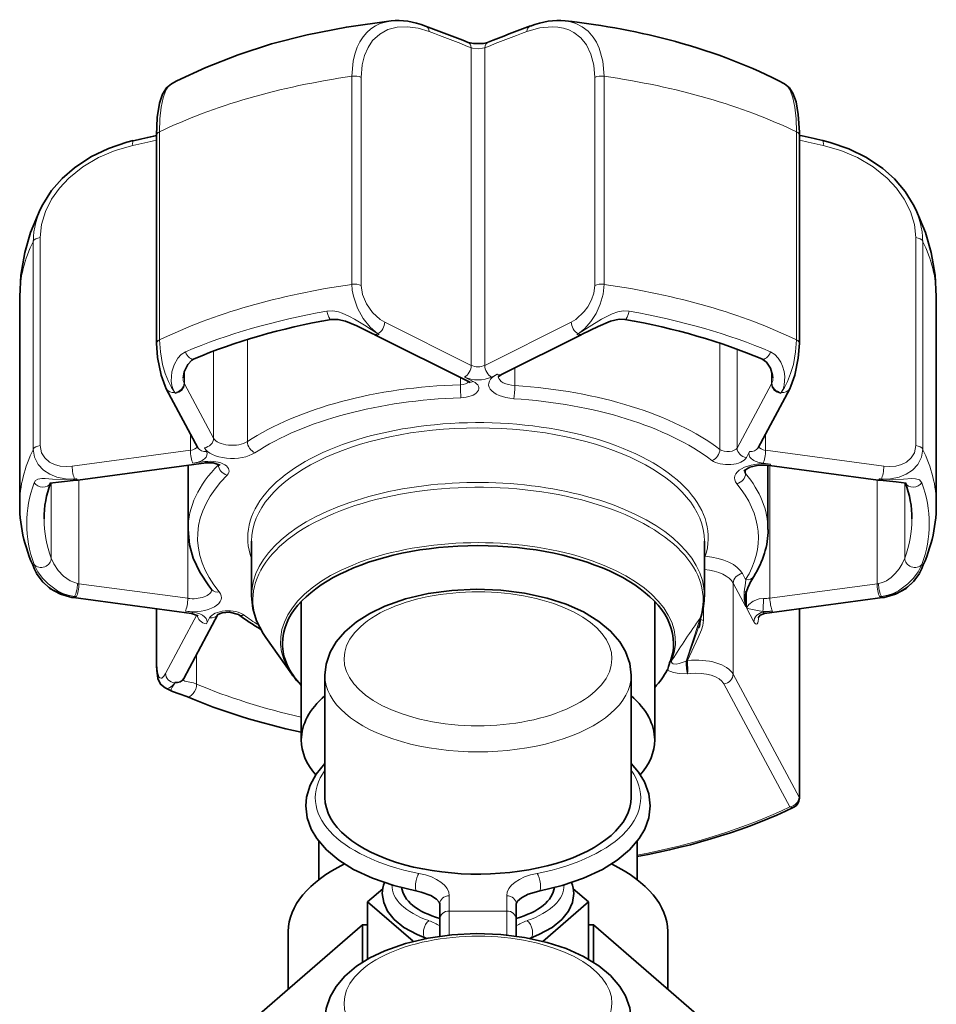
# Model space of a CAD drawing. Extents: x 1565 to 2352, y 54 to 822.
# Tile 7 of 11: x 1908 to 2003, y 719 to 822. Entities that reach past the tile are written whole.
import ezdxf

# ---------------------------------------------------------------- set-up
doc = ezdxf.new("R2010")
doc.units = 0

msp = doc.modelspace()

# ---------------------------------------------------------------- linework, layer by layer
at = {"color": 7, "lineweight": 13, "ltscale": 0.414902}
for p, q in [((1954.72, 786.13), (1954.72, 819.32)), ((1956.14, 786.13), (1956.14, 819.32))]:
    msp.add_line(p, q, dxfattribs=at)
at = {"color": 7, "lineweight": 13, "ltscale": 0.271866}
for p, q in [((1942.24, 794.6), (1942.24, 816.35)), ((1968.62, 816.35), (1968.62, 794.6)), ((1922.14, 788.8), (1922.14, 810.55)), ((1988.72, 788.8), (1988.72, 810.55)), ((1908.95, 799.13), (1908.95, 777.38)), ((1909.66, 799.49), (1909.66, 777.74)), ((2001.19, 799.49), (2001.19, 777.74)), ((2001.91, 799.13), (2001.91, 777.38))]:
    msp.add_line(p, q, dxfattribs=at)
at = {"color": 7, "lineweight": 13, "ltscale": 0.271864}
for p, q in [((1943.23, 794.47), (1943.23, 816.22)), ((1967.63, 816.22), (1967.63, 794.47))]:
    msp.add_line(p, q, dxfattribs=at)
at = {"color": 7, "lineweight": 35, "ltscale": 0.271866}
for p, q in [((1921.84, 788.44), (1921.84, 810.19)), ((1989.02, 788.44), (1989.02, 810.19)), ((1907.53, 771.57), (1907.53, 793.32)), ((2003.33, 771.57), (2003.33, 793.32))]:
    msp.add_line(p, q, dxfattribs=at)
at = {"color": 7, "lineweight": 13, "ltscale": 0.126415}
for p, q in [((1945.68, 790.65), (1954.72, 786.13)), ((1956.14, 786.13), (1965.18, 790.65))]:
    msp.add_line(p, q, dxfattribs=at)
at = {"color": 7, "lineweight": 35, "ltscale": 0.001606}
msp.add_line((1944.66, 789.33), (1944.55, 789.39), dxfattribs=at)
at = {"color": 7, "lineweight": 13, "ltscale": 0.001948}
for p, q in [((1944.97, 789.43), (1945.11, 789.36)), ((1965.75, 789.36), (1965.89, 789.43))]:
    msp.add_line(p, q, dxfattribs=at)
at = {"color": 7, "lineweight": 35, "ltscale": 0.001605}
msp.add_line((1966.31, 789.39), (1966.2, 789.33), dxfattribs=at)
at = {"color": 7, "lineweight": 13, "ltscale": 0.13327}
msp.add_line((1931.32, 778.16), (1931.32, 788.83), dxfattribs=at)
at = {"color": 7, "lineweight": 35, "ltscale": 0.137368}
msp.add_line((1944.66, 789.33), (1954.49, 784.42), dxfattribs=at)
at = {"color": 7, "lineweight": 35, "ltscale": 0.116377}
msp.add_line((1957.87, 785.17), (1966.2, 789.33), dxfattribs=at)
at = {"color": 7, "lineweight": 13, "ltscale": 0.138864}
msp.add_line((1980.71, 777.34), (1980.71, 788.45), dxfattribs=at)
at = {"color": 7, "lineweight": 13, "ltscale": 0.113823}
msp.add_line((1927.8, 778.51), (1927.8, 787.62), dxfattribs=at)
at = {"color": 7, "lineweight": 13, "ltscale": 0.12921}
msp.add_line((1982.51, 777.49), (1982.51, 787.82), dxfattribs=at)
at = {"color": 7, "lineweight": 13, "ltscale": 0.016522}
msp.add_line((1924.75, 784.2), (1924.75, 785.52), dxfattribs=at)
at = {"color": 7, "lineweight": 13, "ltscale": 0.023349}
msp.add_line((1959.29, 784.01), (1959.29, 785.88), dxfattribs=at)
at = {"color": 7, "lineweight": 13, "ltscale": 0.016571}
msp.add_line((1986.11, 784.2), (1986.11, 785.53), dxfattribs=at)
at = {"color": 7, "lineweight": 13, "ltscale": 0.00956}
msp.add_line((1953.59, 784.11), (1953.59, 784.87), dxfattribs=at)
at = {"color": 7, "lineweight": 13, "ltscale": 0.012899}
msp.add_line((1954.02, 784.91), (1954.94, 784.45), dxfattribs=at)
at = {"color": 7, "lineweight": 13, "ltscale": 0.008093}
msp.add_line((1956.84, 784.91), (1957.42, 785.2), dxfattribs=at)
at = {"color": 7, "lineweight": 35, "ltscale": 0.005296}
msp.add_line((1957.53, 784.92), (1957.87, 785.17), dxfattribs=at)
at = {"color": 7, "lineweight": 35, "ltscale": 0.087618}
for p, q in [((1922.85, 783.69), (1926.16, 777.51)), ((1988.01, 783.69), (1984.7, 777.51))]:
    msp.add_line(p, q, dxfattribs=at)
at = {"color": 7, "lineweight": 13, "ltscale": 0.00135}
for p, q in [((1923.73, 783.3), (1923.78, 783.2)), ((1987.13, 783.3), (1987.08, 783.2)), ((1923.73, 752.92), (1923.78, 753.02))]:
    msp.add_line(p, q, dxfattribs=at)
at = {"color": 7, "lineweight": 13, "ltscale": 0.080659}
msp.add_line((1927.8, 778.51), (1924.75, 784.2), dxfattribs=at)
at = {"color": 7, "lineweight": 13, "ltscale": 0.09521}
msp.add_line((1986.11, 784.2), (1982.51, 777.49), dxfattribs=at)
at = {"color": 7, "lineweight": 13, "ltscale": 0.021832}
for p, q in [((1925.37, 777.25), (1925.37, 778.99)), ((1985.49, 777.25), (1985.49, 778.99))]:
    msp.add_line(p, q, dxfattribs=at)
at = {"color": 7, "lineweight": 13, "ltscale": 0.155836}
for p, q in [((1925.37, 777.25), (1913.01, 775.59)), ((1985.49, 777.25), (1997.85, 775.59))]:
    msp.add_line(p, q, dxfattribs=at)
at = {"color": 7, "lineweight": 13, "ltscale": 0.00561}
msp.add_line((1926.83, 777.52), (1927.04, 777.12), dxfattribs=at)
at = {"color": 7, "lineweight": 13, "ltscale": 0.008941}
for p, q in [((1983.82, 777.12), (1983.48, 776.49)), ((1927.38, 759.73), (1927.04, 759.1))]:
    msp.add_line(p, q, dxfattribs=at)
at = {"color": 7, "lineweight": 13, "ltscale": 0.015902}
msp.add_line((1925.63, 775.9), (1926.89, 776.07), dxfattribs=at)
at = {"color": 7, "lineweight": 35, "ltscale": 0.169337}
msp.add_line((1913.6, 774.14), (1927.02, 775.94), dxfattribs=at)
at = {"color": 7, "lineweight": 13, "ltscale": 0.173787}
msp.add_line((1925.1, 761.78), (1925.1, 775.68), dxfattribs=at)
at = {"color": 7, "lineweight": 35, "ltscale": 0.083862}
msp.add_line((1925.12, 775.68), (1925.12, 768.98), dxfattribs=at)
at = {"color": 7, "lineweight": 13, "ltscale": 0.000859}
msp.add_line((1928.3, 775.74), (1928.3, 775.81), dxfattribs=at)
at = {"color": 7, "lineweight": 13, "ltscale": 0.00567}
msp.add_line((1983.4, 774.82), (1983.4, 775.28), dxfattribs=at)
at = {"color": 7, "lineweight": 13, "ltscale": 0.009978}
for p, q in [((1985.23, 775.9), (1986.02, 775.79)), ((1925.63, 760.32), (1924.84, 760.43))]:
    msp.add_line(p, q, dxfattribs=at)
at = {"color": 7, "lineweight": 35, "ltscale": 0.083824}
msp.add_line((1985.74, 775.68), (1985.74, 768.98), dxfattribs=at)
at = {"color": 7, "lineweight": 35, "ltscale": 0.14346}
msp.add_line((1997.26, 774.14), (1985.89, 775.67), dxfattribs=at)
at = {"color": 7, "lineweight": 13, "ltscale": 0.173206}
msp.add_line((1985.94, 761.8), (1985.94, 775.66), dxfattribs=at)
at = {"color": 7, "lineweight": 13, "ltscale": 0.002402}
for p, q in [((1913.46, 774.27), (1913.27, 774.24)), ((1997.4, 774.27), (1997.59, 774.24)), ((1913.46, 761.95), (1913.27, 761.98)), ((1997.4, 761.95), (1997.59, 761.98))]:
    msp.add_line(p, q, dxfattribs=at)
at = {"color": 7, "lineweight": 35, "ltscale": 0.002155}
for p, q in [((1913.6, 774.14), (1913.43, 774.12)), ((1997.43, 774.12), (1997.26, 774.14))]:
    msp.add_line(p, q, dxfattribs=at)
at = {"color": 7, "lineweight": 13, "ltscale": 0.135687}
for p, q in [((1913.72, 763.3), (1913.72, 774.16)), ((1997.14, 763.3), (1997.14, 774.16))]:
    msp.add_line(p, q, dxfattribs=at)
at = {"color": 7, "lineweight": 13, "ltscale": 0.098605}
msp.add_line((1910.82, 765.97), (1910.82, 773.86), dxfattribs=at)
at = {"color": 7, "lineweight": 13, "ltscale": 0.098607}
msp.add_line((2000.04, 765.97), (2000.04, 773.86), dxfattribs=at)
at = {"color": 7, "lineweight": 35, "ltscale": 0.071397}
msp.add_line((1931.76, 762.05), (1931.76, 767.76), dxfattribs=at)
at = {"color": 7, "lineweight": 35, "ltscale": 0.071394}
msp.add_line((1979.1, 762.05), (1979.1, 767.76), dxfattribs=at)
at = {"color": 7, "lineweight": 13, "ltscale": 0.008981}
msp.add_line((1983.4, 763.73), (1983.07, 764.36), dxfattribs=at)
at = {"color": 7, "lineweight": 13, "ltscale": 0.14346}
msp.add_line((1925.1, 761.78), (1913.72, 763.3), dxfattribs=at)
at = {"color": 7, "lineweight": 35, "ltscale": 0.000331}
msp.add_line((1927.63, 762.66), (1927.62, 762.68), dxfattribs=at)
at = {"color": 7, "lineweight": 13, "ltscale": 0.035115}
msp.add_line((1983.43, 760.89), (1982.1, 763.37), dxfattribs=at)
at = {"color": 7, "lineweight": 13, "ltscale": 0.11908}
msp.add_line((1982.1, 763.37), (1982.1, 753.84), dxfattribs=at)
at = {"color": 7, "lineweight": 13, "ltscale": 0.141253}
msp.add_line((1985.94, 761.8), (1997.14, 763.3), dxfattribs=at)
at = {"color": 7, "lineweight": 35, "ltscale": 0.155837}
for p, q in [((1925.5, 760.2), (1913.14, 761.85)), ((1985.36, 760.2), (1997.72, 761.85))]:
    msp.add_line(p, q, dxfattribs=at)
at = {"color": 7, "lineweight": 13, "ltscale": 0.017889}
msp.add_line((1983.43, 762.32), (1983.43, 760.89), dxfattribs=at)
at = {"color": 7, "lineweight": 13, "ltscale": 0.021896}
msp.add_line((1983.49, 760.78), (1983.49, 762.53), dxfattribs=at)
at = {"color": 7, "lineweight": 35, "ltscale": 0.074739}
msp.add_line((1921.84, 754.71), (1921.84, 760.69), dxfattribs=at)
at = {"color": 7, "lineweight": 13, "ltscale": 0.073064}
msp.add_line((1921.87, 754.84), (1921.87, 760.68), dxfattribs=at)
at = {"color": 7, "lineweight": 35, "ltscale": 0.04547}
msp.add_line((1936.96, 757.81), (1936.96, 761.45), dxfattribs=at)
at = {"color": 7, "lineweight": 35, "ltscale": 0.045456}
msp.add_line((1973.9, 757.81), (1973.9, 761.45), dxfattribs=at)
at = {"color": 7, "lineweight": 13, "ltscale": 0.017891}
msp.add_line((1979, 759.48), (1979, 760.91), dxfattribs=at)
at = {"color": 7, "lineweight": 13, "ltscale": 0.020549}
msp.add_line((1984.26, 759.33), (1983.49, 760.78), dxfattribs=at)
at = {"color": 7, "lineweight": 13, "ltscale": 0.246268}
msp.add_line((1988.99, 740.98), (1988.99, 760.68), dxfattribs=at)
at = {"color": 7, "lineweight": 35, "ltscale": 0.247943}
msp.add_line((1989.02, 740.85), (1989.02, 760.69), dxfattribs=at)
at = {"color": 7, "lineweight": 13, "ltscale": 0.08697}
msp.add_line((1922.77, 753.92), (1926.05, 760.05), dxfattribs=at)
at = {"color": 7, "lineweight": 35, "ltscale": 0.094699}
msp.add_line((1928.24, 760.09), (1924.67, 753.41), dxfattribs=at)
at = {"color": 7, "lineweight": 35, "ltscale": 0.009194}
msp.add_line((1926.19, 759.96), (1925.5, 760.2), dxfattribs=at)
at = {"color": 7, "lineweight": 13, "ltscale": 0.001175}
msp.add_line((1985.23, 760.32), (1985.19, 760.41), dxfattribs=at)
at = {"color": 7, "lineweight": 13, "ltscale": 0.012182}
msp.add_line((1985.23, 760.32), (1986.2, 760.45), dxfattribs=at)
at = {"color": 7, "lineweight": 35, "ltscale": 0.058983}
msp.add_line((1935.97, 753.84), (1933.24, 757.7), dxfattribs=at)
at = {"color": 7, "lineweight": 35, "ltscale": 0.135448}
msp.add_line((1936.96, 746.97), (1936.96, 757.81), dxfattribs=at)
at = {"color": 7, "lineweight": 35, "ltscale": 0.135449}
msp.add_line((1973.9, 746.98), (1973.9, 757.81), dxfattribs=at)
at = {"color": 7, "lineweight": 13, "ltscale": 0.039055}
msp.add_line((1926.02, 752.81), (1926.02, 755.94), dxfattribs=at)
at = {"color": 7, "lineweight": 13, "ltscale": 0.000592}
msp.add_line((1977.2, 755.2), (1977.24, 755.2), dxfattribs=at)
at = {"color": 7, "lineweight": 13, "ltscale": 0.000811}
msp.add_line((1977.31, 755.2), (1977.24, 755.2), dxfattribs=at)
at = {"color": 7, "lineweight": 13, "ltscale": 0.000914}
msp.add_line((1977.33, 755.27), (1977.26, 755.3), dxfattribs=at)
at = {"color": 7, "lineweight": 35, "ltscale": 0.001396}
for p, q in [((1924.61, 753.27), (1924.65, 753.37)), ((1950.06, 726.24), (1949.96, 726.27))]:
    msp.add_line(p, q, dxfattribs=at)
at = {"color": 7, "lineweight": 35, "ltscale": 0.000499}
msp.add_line((1924.67, 753.41), (1924.65, 753.37), dxfattribs=at)
at = {"color": 7, "lineweight": 35, "ltscale": 0.159824}
for p, q in [((1939.43, 753.73), (1939.43, 740.95)), ((1971.43, 753.73), (1971.43, 740.95))]:
    msp.add_line(p, q, dxfattribs=at)
at = {"color": 7, "lineweight": 13, "ltscale": 0.003659}
msp.add_line((1977.6, 753.92), (1977.31, 753.88), dxfattribs=at)
at = {"color": 7, "lineweight": 13, "ltscale": 0.000314}
msp.add_line((1977.31, 753.88), (1977.33, 753.9), dxfattribs=at)
at = {"color": 7, "lineweight": 13, "ltscale": 0.000367}
msp.add_line((1977.31, 753.88), (1977.33, 753.9), dxfattribs=at)
at = {"color": 7, "lineweight": 13, "ltscale": 9e-05}
msp.add_line((1977.33, 753.9), (1977.33, 753.9), dxfattribs=at)
at = {"color": 7, "lineweight": 13, "ltscale": 0.18235}
msp.add_line((1982.1, 753.84), (1988.99, 740.98), dxfattribs=at)
at = {"color": 7, "lineweight": 35, "ltscale": 0.010677}
msp.add_line((1922.72, 752.41), (1923.49, 752.04), dxfattribs=at)
at = {"color": 7, "lineweight": 13, "ltscale": 0.182352}
msp.add_line((1981.13, 752.85), (1988.02, 739.99), dxfattribs=at)
at = {"color": 7, "lineweight": 35, "ltscale": 0.050337}
msp.add_line((1938.79, 736.4), (1938.79, 732.37), dxfattribs=at)
at = {"color": 7, "lineweight": 35, "ltscale": 0.050339}
msp.add_line((1972.07, 736.4), (1972.07, 732.37), dxfattribs=at)
at = {"color": 7, "lineweight": 35, "ltscale": 0.026234}
for p, q in [((1945.47, 731.42), (1943.88, 730.05)), ((1966.98, 730.05), (1965.39, 731.42))]:
    msp.add_line(p, q, dxfattribs=at)
at = {"color": 7, "lineweight": 35, "ltscale": 0.078683}
msp.add_line((1943.88, 730.05), (1948.64, 725.93), dxfattribs=at)
at = {"color": 7, "lineweight": 35, "ltscale": 0.074721}
for p, q in [((1943.88, 724.07), (1943.88, 730.05)), ((1966.98, 724.07), (1966.98, 730.05))]:
    msp.add_line(p, q, dxfattribs=at)
at = {"color": 7, "lineweight": 35, "ltscale": 0.020076}
for p, q in [((1951.43, 729.83), (1951.43, 728.23)), ((1959.43, 729.83), (1959.43, 728.23))]:
    msp.add_line(p, q, dxfattribs=at)
at = {"color": 7, "lineweight": 13, "ltscale": 0.020078}
for p, q in [((1952.43, 730.7), (1952.43, 729.09)), ((1958.43, 730.7), (1958.43, 729.09))]:
    msp.add_line(p, q, dxfattribs=at)
at = {"color": 7, "lineweight": 35, "ltscale": 0.078709}
msp.add_line((1962.22, 725.92), (1966.98, 730.05), dxfattribs=at)
at = {"color": 7, "lineweight": 13, "ltscale": 0.075}
msp.add_line((1952.43, 729.09), (1958.43, 729.09), dxfattribs=at)
at = {"color": 7, "lineweight": 13, "ltscale": 0.031406}
msp.add_line((1952.43, 726.58), (1952.43, 729.09), dxfattribs=at)
at = {"color": 7, "lineweight": 13, "ltscale": 0.031409}
msp.add_line((1958.43, 726.58), (1958.43, 729.09), dxfattribs=at)
at = {"color": 7, "lineweight": 35, "ltscale": 0.199514}
for p, q in [((1931.3, 717.19), (1943.36, 727.64)), ((1967.5, 727.64), (1979.56, 717.19))]:
    msp.add_line(p, q, dxfattribs=at)
at = {"color": 7, "lineweight": 35, "ltscale": 0.00648}
for p, q in [((1943.36, 727.64), (1943.88, 727.64)), ((1966.98, 727.64), (1967.5, 727.64))]:
    msp.add_line(p, q, dxfattribs=at)
at = {"color": 7, "lineweight": 35, "ltscale": 0.048561}
msp.add_line((1943.36, 723.76), (1943.36, 727.64), dxfattribs=at)
at = {"color": 7, "lineweight": 35, "ltscale": 0.022076}
for p, q in [((1951.43, 726.46), (1951.43, 728.23)), ((1959.43, 726.46), (1959.43, 728.23))]:
    msp.add_line(p, q, dxfattribs=at)
at = {"color": 7, "lineweight": 35, "ltscale": 0.048563}
msp.add_line((1967.5, 723.76), (1967.5, 727.64), dxfattribs=at)
at = {"color": 7, "lineweight": 35, "ltscale": 0.075745}
msp.add_line((1935.6, 726.97), (1935.6, 720.91), dxfattribs=at)
at = {"color": 7, "lineweight": 35, "ltscale": 0.075735}
msp.add_line((1975.26, 726.97), (1975.26, 720.91), dxfattribs=at)
at = {"color": 7, "lineweight": 35, "ltscale": 0.00138}
msp.add_line((1960.9, 726.27), (1960.8, 726.24), dxfattribs=at)
at = {"color": 7, "lineweight": 35}
for points in [[(1946.34, 822.14), (1941.67, 821.49), (1937.59, 820.68), (1933.86, 819.72), (1930.35, 818.59), (1926.98, 817.27), (1923.96, 815.86), (1923.41, 815.57)], [(1954.39, 819.89), (1954.98, 819.76), (1955.98, 819.77), (1956.47, 819.89)], [(1923.41, 815.57), (1922.87, 815.14), (1922.46, 814.48), (1922.14, 813.52), (1921.91, 812.02), (1921.84, 810.19)], [(1987.45, 815.57), (1987.98, 815.15), (1988.35, 814.58), (1988.67, 813.69), (1988.91, 812.35), (1989.02, 810.52), (1989.02, 810.19)], [(1909.93, 802.95), (1910.85, 804.4), (1911.96, 805.67), (1913.24, 806.79), (1914.96, 807.93), (1916.81, 808.81), (1918.74, 809.45), (1919.39, 809.62)], [(2000.93, 802.95), (2000.09, 804.29), (1998.95, 805.62), (1997.73, 806.71), (1996.02, 807.86), (1994.18, 808.76), (1992.25, 809.42), (1991.47, 809.62)], [(1907.53, 793.32), (1907.65, 795.55), (1908.06, 797.94), (1908.67, 800.03), (1909.66, 802.41), (1909.93, 802.95)], [(2003.33, 793.32), (2003.21, 795.55), (2002.8, 797.94), (2002.19, 800.03), (2001.2, 802.41), (2000.93, 802.95)], [(1940.07, 790.93), (1940.78, 790.93), (1941.58, 790.74), (1942.77, 790.25), (1944.44, 789.44), (1944.55, 789.39)], [(1966.31, 789.39), (1967.98, 790.2), (1969.28, 790.74), (1970.19, 790.95), (1970.79, 790.93)], [(1921.84, 788.44), (1921.94, 786.95), (1922.31, 785.12), (1922.73, 783.94), (1922.85, 783.69)], [(1989.02, 788.44), (1988.91, 786.87), (1988.54, 785.09), (1988.14, 783.95), (1988.01, 783.69)], [(1924.61, 784.82), (1924.72, 785.44), (1925.11, 786.23), (1925.52, 786.66), (1925.76, 786.8)], [(1985.1, 786.8), (1985.57, 786.46), (1985.99, 785.82), (1986.22, 785.1), (1986.25, 784.82)], [(1928.49, 775.71), (1927.74, 775.95), (1927.02, 775.94)], [(1983.23, 775.12), (1983.83, 775.48), (1984.75, 775.68), (1985.89, 775.67)], [(1910.69, 773.82), (1911.88, 773.96), (1913.43, 774.12)], [(2000.17, 773.82), (1999.14, 773.95), (1997.43, 774.12)], [(1925.12, 768.98), (1925.27, 767.38), (1925.66, 765.99), (1926.34, 764.51), (1927.28, 763.09), (1927.62, 762.68)], [(1909.29, 764.39), (1909.86, 763.56), (1910.68, 762.82), (1911.79, 762.21), (1912.98, 761.88), (1913.14, 761.85)], [(2001.56, 764.39), (2001, 763.56), (2000.18, 762.82), (1999.07, 762.21), (1997.88, 761.88), (1997.72, 761.85)], [(1962.67, 761.81), (1960.29, 762.33), (1957.8, 762.64), (1955.25, 762.73), (1952.7, 762.61), (1950.22, 762.27), (1947.86, 761.71), (1945.69, 760.95), (1944.12, 760.2), (1942.72, 759.32), (1941.51, 758.29), (1940.6, 757.22), (1939.97, 756.14), (1939.55, 754.9), (1939.43, 753.73)], [(1931.76, 762.05), (1931.9, 760.7), (1932.29, 759.43), (1932.98, 758.09), (1933.24, 757.7)], [(1971.43, 753.73), (1971.29, 754.98), (1970.85, 756.22), (1970.26, 757.22), (1969.29, 758.35), (1968.07, 759.37), (1966.47, 760.35), (1964.66, 761.16), (1962.67, 761.81)], [(1930.38, 760.09), (1929.47, 760.33), (1928.69, 760.27), (1928.23, 760.08)], [(1985.36, 760.2), (1984.93, 760.02), (1984.71, 759.73)], [(1978.66, 759.48), (1978.6, 759.03), (1978.58, 758.88), (1978.46, 758.68)], [(1922.72, 752.41), (1922.26, 752.8), (1921.98, 753.4), (1921.85, 754.24), (1921.84, 754.71)], [(1923.49, 752.04), (1924.21, 751.79), (1924.98, 751.51)], [(1939.43, 744.5), (1938.52, 743.4), (1937.88, 742.24), (1937.51, 741), (1937.43, 740.08)], [(1973.43, 740.08), (1973.27, 741.36), (1972.82, 742.59), (1972.19, 743.61), (1971.43, 744.5)], [(1937.43, 740.08), (1937.57, 738.85), (1938, 737.66), (1938.59, 736.67), (1939.59, 735.5), (1940.89, 734.42), (1942.43, 733.45), (1944.42, 732.52), (1946.64, 731.76), (1949.06, 731.18)], [(1973.43, 740.08), (1973.28, 738.85), (1972.86, 737.66), (1972.27, 736.67), (1971.27, 735.5), (1969.97, 734.42), (1968.43, 733.45), (1966.44, 732.52), (1964.22, 731.76), (1961.8, 731.18)], [(1945.43, 730.91), (1945.57, 729.98), (1945.97, 729.08), (1946.67, 728.2), (1947.69, 727.37), (1949.06, 726.63), (1949.96, 726.27)], [(1951.43, 729.83), (1951.38, 730.01), (1951.1, 730.33), (1950.51, 730.71), (1949.5, 731.08), (1949.06, 731.18)], [(1961.8, 731.18), (1960.69, 730.86), (1959.97, 730.49), (1959.56, 730.12), (1959.44, 729.92), (1959.43, 729.83)], [(1965.43, 730.91), (1965.29, 729.98), (1964.89, 729.08), (1964.19, 728.2), (1963.17, 727.37), (1961.8, 726.63), (1960.9, 726.27)], [(1962.67, 725.81), (1960.29, 726.33), (1957.8, 726.64), (1955.25, 726.73), (1952.7, 726.61), (1950.22, 726.27), (1947.86, 725.71), (1945.69, 724.95), (1944.12, 724.2), (1942.72, 723.32), (1941.51, 722.29), (1940.6, 721.22), (1939.97, 720.14), (1939.55, 718.9), (1939.43, 717.73)], [(1971.43, 717.73), (1971.29, 718.98), (1970.85, 720.22), (1970.26, 721.22), (1969.29, 722.35), (1968.07, 723.37), (1966.47, 724.35), (1964.66, 725.16), (1962.67, 725.81)]]:
    msp.add_lwpolyline(points, dxfattribs=at)
at = {"color": 7, "lineweight": 13}
for points in [[(1942.24, 816.35), (1942.37, 817.91), (1942.54, 818.67), (1942.79, 819.38), (1943.07, 819.96), (1943.41, 820.48), (1943.8, 820.93), (1944.23, 821.32), (1944.71, 821.63), (1945.22, 821.87), (1946.34, 822.14)], [(1943.23, 816.22), (1943.33, 817.55), (1943.57, 818.52), (1943.94, 819.36), (1944.42, 820.08), (1945.16, 820.76), (1946.02, 821.23), (1946.99, 821.48), (1948.05, 821.52), (1949.17, 821.36), (1950.32, 821.02)], [(1960.54, 821.02), (1961.88, 821.4), (1963.17, 821.53), (1963.79, 821.49), (1964.37, 821.38), (1964.93, 821.19), (1965.45, 820.93), (1966.17, 820.37), (1966.76, 819.64), (1967.24, 818.66), (1967.53, 817.51), (1967.63, 816.22)], [(1964.52, 822.14), (1965.1, 822.04), (1965.65, 821.87), (1966.33, 821.52), (1966.94, 821.05), (1967.47, 820.45), (1967.82, 819.9), (1968.11, 819.29), (1968.49, 817.91), (1968.62, 816.35)], [(1956.14, 819.32), (1955.89, 819.27), (1955.43, 819.23), (1954.87, 819.28), (1954.72, 819.32)], [(1922.14, 810.55), (1922.18, 811.9), (1922.31, 813.11), (1922.52, 814.1), (1922.81, 814.88), (1923.09, 815.31), (1923.41, 815.57)], [(1988.72, 810.55), (1988.68, 811.9), (1988.55, 813.11), (1988.34, 814.1), (1988.05, 814.88), (1987.77, 815.31), (1987.45, 815.57)], [(1919.35, 809.12), (1917.52, 808.59), (1915.76, 807.84), (1914.12, 806.87), (1912.65, 805.68), (1911.67, 804.64), (1910.86, 803.51), (1910.21, 802.2), (1909.8, 800.85), (1909.66, 799.49)], [(1991.51, 809.12), (1993.34, 808.59), (1995.1, 807.84), (1996.74, 806.87), (1998.21, 805.68), (1999.19, 804.64), (1999.99, 803.51), (2000.65, 802.2), (2001.06, 800.85), (2001.19, 799.49)], [(1944.97, 789.43), (1944.15, 790.11), (1943.42, 791.03), (1942.82, 792.11), (1942.4, 793.35), (1942.28, 793.98), (1942.24, 794.6)], [(1968.62, 794.6), (1968.51, 793.58), (1968.21, 792.54), (1967.77, 791.56), (1967.22, 790.7), (1966.58, 789.98), (1965.89, 789.43)], [(1945.68, 790.65), (1945.19, 790.94), (1944.39, 791.67), (1943.77, 792.56), (1943.37, 793.53), (1943.23, 794.47)], [(1967.63, 794.47), (1967.53, 793.66), (1967.29, 792.97), (1966.91, 792.26), (1966.53, 791.75), (1965.65, 790.93), (1965.18, 790.65)], [(1944.97, 789.43), (1943.55, 790.33), (1942.53, 790.96), (1942, 791.25), (1941.24, 791.59), (1940.85, 791.71), (1940.24, 791.83), (1939.62, 791.8)], [(1971.23, 791.8), (1970.63, 791.83), (1970.03, 791.72), (1969.45, 791.52), (1968.33, 790.96), (1967.06, 790.17), (1965.89, 789.43)], [(1923.73, 783.3), (1923.39, 783.81), (1923.08, 784.43), (1922.74, 785.29), (1922.47, 786.23), (1922.23, 787.53), (1922.14, 788.8)], [(1987.13, 783.3), (1987.47, 783.81), (1987.78, 784.43), (1988.11, 785.29), (1988.39, 786.23), (1988.63, 787.53), (1988.72, 788.8)], [(1924.84, 787.53), (1924.4, 787.26), (1924.04, 786.87), (1923.66, 786.18), (1923.43, 785.44), (1923.36, 784.48), (1923.43, 784.02), (1923.56, 783.61), (1923.74, 783.3)], [(1987.12, 783.3), (1987.31, 783.65), (1987.44, 784.05), (1987.5, 784.95), (1987.42, 785.5), (1987.26, 786.05), (1987.07, 786.47), (1986.82, 786.87), (1986.46, 787.26), (1986.02, 787.53)], [(1908.95, 777.38), (1909.09, 776.53), (1909.47, 775.77), (1910, 775.19), (1910.66, 774.75), (1911.4, 774.44), (1912.32, 774.26), (1913.27, 774.24)], [(1909.66, 777.74), (1909.82, 776.98), (1910.14, 776.47), (1910.65, 776.02), (1911.17, 775.77), (1911.75, 775.61), (1912.37, 775.55), (1913.01, 775.59)], [(2001.91, 777.38), (2001.77, 776.53), (2001.39, 775.77), (2000.86, 775.19), (2000.2, 774.75), (1999.45, 774.44), (1998.54, 774.26), (1997.59, 774.24)], [(2001.19, 777.74), (2001.05, 777), (2000.72, 776.47), (2000.21, 776.02), (1999.69, 775.77), (1999.11, 775.61), (1998.49, 775.55), (1997.85, 775.59)], [(1913.27, 774.24), (1912.46, 774.2), (1910.97, 774.24), (1910.19, 774.29), (1909.85, 774.29), (1909.41, 774.22), (1909.18, 774.08), (1909.04, 773.84)], [(1997.59, 774.24), (1998.4, 774.2), (1999.89, 774.24), (2000.77, 774.29), (2001.15, 774.28), (2001.59, 774.15), (2001.82, 773.84)], [(1910.82, 765.97), (1911.1, 765.38), (1911.55, 764.7), (1912.11, 764.08), (1912.8, 763.59), (1913.57, 763.33)], [(2000.04, 765.97), (1999.76, 765.38), (1999.44, 764.87), (1999.05, 764.38), (1998.61, 763.96), (1998.11, 763.62), (1997.71, 763.43), (1997.29, 763.33)], [(1909.04, 765.31), (1909.42, 764.56), (1909.91, 763.9), (1910.49, 763.28), (1911.47, 762.56), (1912.02, 762.29), (1912.61, 762.1), (1913.27, 761.98)], [(2001.82, 765.31), (2001.43, 764.56), (2000.95, 763.9), (2000.37, 763.28), (1999.39, 762.56), (1998.84, 762.29), (1998.25, 762.1), (1997.59, 761.98)], [(1909.29, 764.39), (1909.59, 763.91), (1909.96, 763.47), (1910.42, 763.05), (1910.94, 762.7), (1912.07, 762.2), (1913.27, 761.98)], [(1997.59, 761.98), (1998.56, 762.14), (1999.48, 762.47), (2000.33, 762.97), (2001.04, 763.61), (2001.56, 764.39)], [(1983.25, 762.43), (1983.26, 761.66), (1983.43, 760.89)], [(1983.49, 760.78), (1983.74, 761.14), (1984.19, 761.49), (1984.83, 761.73), (1985.26, 761.77)], [(1983.49, 760.78), (1983.76, 760.68), (1984.65, 760.5), (1985.19, 760.41)], [(1977.2, 755.2), (1978.53, 759.34), (1978.65, 759.71)], [(1978.66, 759.48), (1978.6, 759.17), (1978.42, 758.57), (1978, 757.33), (1977.26, 755.3)], [(1979, 759.48), (1978.93, 758.95), (1978.78, 758.5), (1978.44, 757.68), (1977.33, 755.27)], [(1922.77, 753.92), (1922.59, 753.64), (1922.39, 753.45), (1922.3, 753.42), (1922.16, 753.46), (1922.07, 753.57), (1921.92, 754.06), (1921.87, 754.84)], [(1975.7, 755.33), (1975.66, 755.17), (1975.66, 755.09), (1975.72, 755), (1975.84, 754.94), (1976.15, 754.91), (1976.44, 754.96), (1977.2, 755.2)], [(1977.33, 753.9), (1977.34, 754.03), (1977.3, 754.4), (1977.24, 755.2)], [(1977.33, 753.9), (1977.37, 754.17), (1977.31, 755.2)], [(1975.2, 754.26), (1975.88, 754.01), (1976.45, 753.91), (1977.31, 753.9)], [(1923.73, 752.92), (1923.45, 752.62), (1923.17, 752.43), (1922.9, 752.37), (1922.72, 752.41)], [(1923.49, 752.04), (1923.4, 752.1), (1923.36, 752.21), (1923.36, 752.29), (1923.46, 752.51), (1923.74, 752.92)], [(1926.02, 752.81), (1925.68, 752.94), (1925.12, 753.06), (1924.79, 753.13), (1924.69, 753.18), (1924.62, 753.3)]]:
    msp.add_lwpolyline(points, dxfattribs=at)
at = {"color": 7, "lineweight": 35}
for centre, radius, start, end in [((1876.72, 624.77), 210.01, 68.2956, 69.59), ((2034.15, 624.76), 210.03, 110.4101, 111.7043), ((1995.24, 476.44), 341.7, 102.4049, 102.8256), ((1915.6, 476.37), 341.78, 77.1745, 77.5951), ((1954.26, 783.93), 0.539, 50.6091, 65.1084), ((1921.14, 770.03), 11.07, 159.8614, 179.7713), ((1989.72, 770.03), 11.07, 0.2289, 20.1436), ((1991.96, 759.25), 9.08, 147.9964, 158.3761), ((1972.23, 762.07), 6.86, 341.6223, 359.8615), ((1985.89, 761.74), 2.53, 160.0334, 180.8672), ((1944.29, 778.61), 23.16, 233.0864, 239.9934), ((1982.45, 758.95), 3.82, 165.4983, 171.9958), ((1970.52, 757.09), 5.36, 338.5077, 359.7558), ((1972.62, 755.47), 2.85, 335.0309, 345.8277), ((1979.73, 753.62), 4.5, 160.348, 165.1897), ((1943.82, 759.44), 9.64, 215.4674, 224.6437), ((1988.02, 740.85), 1, 295.7895, 0.0015), ((1948.78, 730.9), 3.35, 159.5497, 179.8424), ((1962.08, 730.9), 3.35, 0.1576, 20.4493)]:
    msp.add_arc(centre, radius, start, end, dxfattribs=at)
at = {"color": 7, "lineweight": 13}
for centre, radius, start, end in [((1925.97, 784.78), 1.36, 178.109, 201.7522), ((1984.89, 784.78), 1.36, 338.247, 1.8874), ((1981.57, 765.4), 2.51, 162.2085, 170.364), ((1949.33, 767.12), 34.25, 352.1229, 354.3153), ((1988.25, 761.71), 4.89, 180.1051, 189.5844), ((2081.96, 687.02), 126.32, 144.8656, 147.2646), ((1975.06, 755.77), 0.778, 304.1827, 324.8458), ((1977.53, 755.2), 0.284, 159.2887, 179.4236), ((1977.43, 755.2), 0.124, 144.604, 178.2132)]:
    msp.add_arc(centre, radius, start, end, dxfattribs=at)
at = {"color": 7, "lineweight": 35}
for centre, major_axis, ratio, start_param, end_param in [((1952.81, 805.85), (8.44, -15.69), 0.534557, 2.595122, 2.928289), ((1958.03, 805.78), (-8.46, -15.76), 0.533806, 3.353996, 3.6865), ((1954.67, 797.39), (46.49, 0.57), 0.542819, 1.085301, 1.350444), ((1948.94, 791.68), (53.56, 5.07), 0.570727, 0.715941, 0.986257), ((1955.17, 769.86), (45.25, 0.16), 0.494976, 1.909208, 2.276525), ((1955.69, 769.86), (45.24, -0.16), 0.494976, 0.865071, 1.232389), ((1944.69, 771.82), (37.16, 0.41), 0.635201, 3.134576, 3.444307), ((1966.17, 771.82), (37.16, -0.41), 0.635188, 5.980481, 6.290205), ((1958.56, 769.13), (27.19, -0.22), 0.553806, 5.95481, 6.287532), ((1955.43, 757.07), (20.44, 0), 0.5, 0.000039, 3.141631), ((1955.43, 757.07), (20.44, 0), 0.5, 3.141632, 3.584347), ((1955.43, 756.85), (-20.44, 0), 0.5, 2.698856, 2.885551), ((1955.75, 769.91), (47.54, 0.2), 0.505204, 4.006276, 4.303933), ((1955.43, 746.98), (18.47, 0), 0.5, 2.61854, 3.141632), ((1955.43, 746.98), (18.47, 0), 0.5, 0.000039, 0.523063), ((1955.43, 746.98), (18.47, 0), 0.5, 3.141632, 3.548484), ((1955.43, 746.98), (18.47, 0), 0.5, 5.876296, 6.283224), ((1955.43, 740.95), (-16, 0), 0.5, 0.000039, 1.070796), ((1955.43, 740.95), (-16, 0), 0.5, 1.070796, 3.141632), ((1955.09, 757.58), (48.11, -0.21), 0.505287, 5.075291, 5.48101), ((1955.43, 726.97), (-19.83, 0), 0.5, 5.493114, 6.283146), ((1955.43, 726.97), (-19.83, 0), 0.5, 3.141554, 3.931669), ((1955.43, 731.78), (8, 0), 0.5, 3.200137, 4.188803), ((1955.43, 731.78), (8, 0), 0.5, 5.235972, 6.224643)]:
    msp.add_ellipse(centre, major_axis=major_axis, ratio=ratio, start_param=start_param, end_param=end_param, dxfattribs=at)
at = {"color": 7, "lineweight": 13}
for centre, major_axis, ratio, start_param, end_param in [((1949.61, 820.66), (-0.349, -0.937), 0.661022, 2.186966, 3.141593), ((1961.25, 820.66), (0.349, -0.937), 0.661024, 3.141591, 4.096223), ((1972.23, 553.27), (133.33, -266.66), 0.612372, 2.54, 2.560994), ((1938.63, 553.27), (133.33, 266.66), 0.612372, 0.580598, 0.601592), ((1954.02, 818.97), (-0.37, -0.929), 0.651772, 2.201795, 3.14159), ((1956.84, 818.97), (0.37, -0.929), 0.651773, 3.141592, 4.08139), ((1955.43, 793.32), (47.9, 0), 0.5, 1.849682, 2.339108), ((1942.52, 815.87), (1, 0), 0.5, 0.785398, 1.849681), ((1968.34, 815.87), (-1, 0), 0.5, 4.433504, 5.497787), ((1955.43, 793.32), (47.9, 0), 0.5, 0.802484, 1.291911), ((1922.84, 810.19), (1, 0), 0.5, 2.339109, 3.141591), ((1988.02, 810.19), (1, 0), 0.5, 0.000002, 0.802484), ((1919.61, 808.64), (0.222, -0.975), 0.170961, 3.141593, 4.155713), ((1949.28, 556.34), (262.78, 140.82), 0.836516, 1.244815, 1.253488), ((1961.58, 556.34), (262.78, -140.82), 0.836516, 1.888105, 1.896778), ((1991.25, 808.64), (-0.222, -0.975), 0.170961, 2.127472, 3.141592), ((1920.14, 800.42), (10.86, 3.43), 0.781219, 2.478168, 2.899717), ((1990.72, 800.42), (10.86, -3.43), 0.781217, 0.241869, 0.663386), ((1955.43, 793.32), (47.9, 0), 0.5, 2.896879, 3.141593), ((1909.92, 799.01), (-1, 0), 0.5, 4.974188, 6.038472), ((2000.94, 799.01), (-1, 0), 0.5, 3.386306, 4.45059), ((1955.43, 793.32), (47.9, 0), 0.5, 6.283185, 6.527899), ((1955.43, 771.57), (47.9, 0), 0.5, 1.849682, 2.339108), ((1942.52, 794.12), (1, 0), 0.5, 0.785398, 1.849682), ((1968.34, 794.12), (-1, 0), 0.5, 4.433503, 5.497785), ((1955.43, 771.57), (47.9, 0), 0.5, 0.802484, 1.291911), ((1955.43, 769.58), (-47.17, 0), 0.5, 5.054049, 5.417926), ((1939.9, 791.91), (0.175, -0.985), 0.290163, 4.777123, 6.283185), ((1970.96, 791.91), (-0.175, -0.985), 0.290163, 0.000023, 1.506062), ((1955.43, 769.58), (-47.17, 0), 0.5, 4.006852, 4.370729), ((1944.97, 790.3), (0.447, 0.894), 0.612372, 3.826312, 5.397108), ((1965.89, 790.3), (-0.447, 0.894), 0.612372, 0.886077, 2.456873), ((1944.97, 790.3), (-0.419, -0.908), 0.587449, 6.283185, 6.949187), ((1955.43, 768.11), (43.9, 0), 0.5, 1.811355, 1.811461), ((1941.57, 787.59), (5, 0), 0.5, 0.785398, 0.825312), ((1969.29, 787.59), (5, 0), 0.5, 2.31628, 2.356194), ((1955.43, 768.11), (43.9, 0), 0.5, 1.330131, 1.330237), ((1965.89, 790.3), (0.419, -0.908), 0.587449, 5.617183, 6.283187), ((1922.84, 788.44), (1, 0), 0.5, 2.339108, 3.141645), ((1945.11, 790.23), (-0.447, -0.894), 0.612372, 0.000047, 0.684719), ((1965.75, 790.23), (0.447, -0.894), 0.612372, 5.598466, 6.283177), ((1988.02, 788.44), (1, 0), 0.5, 6.283133, 7.08567), ((1925.37, 787.72), (0.392, -0.92), 0.561568, 4.678016, 6.283183), ((1985.49, 787.72), (-0.392, -0.92), 0.561568, 0.000003, 1.60517), ((1954.02, 785.77), (0.447, 0.894), 0.612372, 3.826312, 5.397108), ((1955.43, 786.48), (1, 0), 0.5, 3.926991, 5.497787), ((1956.84, 785.77), (-0.447, 0.894), 0.612373, 0.886077, 2.456873), ((1923.74, 784.17), (0.911, 0.411), 0.844794, 4.348219, 5.919016), ((1928.61, 784.72), (4, 0), 0.5, 3.363478, 3.403392), ((1953.52, 784.6), (1, 0), 0.5, 4.773274, 5.930801), ((1953.52, 783.74), (2, 0), 0.5, 4.773274, 7.068583), ((1955.43, 785.61), (2, 0), 0.5, 3.926991, 5.497787), ((1954.94, 785.31), (-0.447, -0.894), 0.612372, 0.000008, 0.684719), ((1959.54, 784.14), (3, 0), 0.5, 2.356194, 4.584713), ((1957.42, 786.06), (0.447, -0.894), 0.612372, 5.598466, 6.283139), ((1959.54, 785), (2, 0), 0.5, 3.19931, 4.584712), ((1982.25, 784.72), (4, 0), 0.5, 6.021386, 6.0613), ((1987.12, 784.17), (0.911, -0.411), 0.844794, 3.505762, 5.076558), ((1923.73, 784.17), (0.881, 0.472), 0.836516, 3.141596, 4.29096), ((1955.43, 768.11), (43.9, 0), 0.5, 2.377329, 2.377435), ((1928.61, 783.85), (5, 0), 0.5, 3.363478, 3.403392), ((1923.78, 784.07), (0.881, 0.472), 0.836516, 4.29096, 5.861756), ((1955.43, 768.98), (30.31, 0), 0.5, 1.631681, 2.490317), ((1953.65, 783.61), (-0.031, 1), 0.052695, 1.046394, 2.61719), ((1959.16, 783.51), (0.064, 0.998), 0.110271, 3.668738, 5.239534), ((1955.43, 768.98), (30.31, 0), 0.5, 0.584484, 1.44312), ((1987.08, 784.07), (-0.881, 0.472), 0.836516, 0.421429, 1.992225), ((1982.25, 783.85), (5, 0), 0.5, 6.021386, 6.0613), ((1955.43, 768.11), (43.9, 0), 0.5, 0.764158, 0.764264), ((1987.13, 784.17), (0.881, -0.472), 0.836516, 5.133818, 6.283206), ((1955.43, 768.11), (29.31, 0), 0.5, 1.631681, 2.490317), ((1955.43, 768.11), (29.31, 0), 0.5, 0.584484, 1.44312), ((1955.43, 768.11), (24.07, 0), 0.5, 6.121336, 9.607326), ((1955.43, 767.76), (23.67, 0), 0.5, 0.000033, 3.141608), ((1926.83, 778.38), (0.881, 0.472), 0.836516, 4.29096, 5.861756), ((1929.73, 778.77), (2, 0), 0.5, 3.403392, 5.63191), ((1932.12, 777.86), (-0.548, 0.836), 0.68876, 0.80977, 2.380566), ((1955.43, 771.57), (47.9, 0), 0.5, 2.896879, 3.141593), ((1909.92, 777.26), (-1, 0), 0.5, 4.974189, 6.038472), ((1925.11, 777.73), (1, 0), 0.5, 4.974188, 6.105577), ((1925.63, 776.76), (0.133, -0.991), 0.224144, 4.17365, 5.744446), ((1925.11, 776.86), (2, 0), 0.5, 4.974188, 6.544985), ((1927.04, 777.99), (0.881, 0.472), 0.836516, 3.141572, 4.29096), ((1929.73, 777.9), (3, 0), 0.5, 3.403392, 5.63191), ((1979.88, 777.06), (0.603, 0.798), 0.722263, 3.949643, 5.520439), ((1981.55, 777.62), (1, 0), 0.5, 3.726076, 6.021386), ((1983.48, 777.36), (-0.881, 0.472), 0.836516, 0.421429, 1.992225), ((1985.75, 776.86), (2, 0), 0.5, 2.879793, 4.45059), ((1983.82, 777.99), (0.881, -0.472), 0.836516, 5.133818, 6.283206), ((1985.75, 777.73), (1, 0), 0.5, 3.319198, 4.45059), ((1985.23, 776.76), (0.133, 0.991), 0.224144, 3.680332, 5.251128), ((2000.94, 777.26), (-1, 0), 0.5, 3.386305, 4.450587), ((1955.43, 771.57), (47.9, 0), 0.5, 0, 0.244713), ((1927.41, 775.1), (2, 0), 0.5, 5.820471, 8.115781), ((1926.89, 776.93), (0.133, -0.991), 0.224144, 5.744446, 6.283185), ((1981.55, 776.75), (2, 0), 0.5, 3.726076, 6.021386), ((1913.27, 775.11), (0.133, -0.991), 0.224144, 4.17365, 5.744446), ((1955.43, 768.98), (30.31, 0), 0.5, 2.678879, 3.141639), ((1927.41, 775.97), (1, 0), 0.5, 5.820471, 5.930189), ((1929.2, 775.52), (-0.708, 0.706), 0.774958, 0.658153, 2.228949), ((1985.24, 774.34), (3, 0), 0.5, 1.308997, 3.537514), ((1985.24, 775.21), (2, 0), 0.5, 3.200411, 3.537515), ((1985.42, 776.62), (2, 0), 0.5, 4.876153, 4.974188), ((1986.02, 776.66), (0.133, 0.991), 0.224144, 3.141593, 3.680332), ((1997.59, 775.11), (0.133, 0.991), 0.224144, 3.680332, 5.251128), ((1914.76, 771.85), (5, 0), 0.5, 1.832596, 1.87251), ((1955.43, 768.11), (43.9, 0), 0.5, 2.858553, 2.858659), ((1913.27, 775.1), (0.154, -0.988), 0.257345, 5.739344, 6.283186), ((1913.46, 775.13), (0.133, -0.991), 0.224144, 5.744446, 6.283139), ((1955.43, 768.11), (29.31, 0), 0.5, 2.678879, 3.537515), ((1955.43, 761.62), (23.53, 0), 0.5, 6.120493, 9.764624), ((1955.43, 762.05), (-23.67, 0), 0.5, 4.212389, 6.283223), ((1982.48, 774.63), (-0.767, -0.641), 0.799031, 0.981884, 2.552681), ((1955.43, 768.98), (30.31, 0), 0.5, 0.000001, 0.395922), ((1997.4, 775.13), (0.133, 0.991), 0.224144, 3.141639, 3.680332), ((1996.1, 771.85), (5, 0), 0.5, 1.269083, 1.308997), ((1997.59, 775.1), (0.154, 0.988), 0.257345, 3.141593, 3.685434), ((1955.43, 768.11), (43.9, 0), 0.5, 0.282934, 0.28304), ((1955.43, 769.58), (-47.17, 0), 0.5, 6.101247, 6.465124), ((1909.84, 774.27), (0.938, -0.345), 0.851731, 4.059778, 6.176389), ((1955.43, 768.11), (29.31, 0), 0.5, 5.979708, 6.679107), ((2001.02, 774.27), (0.938, 0.345), 0.851731, 3.24849, 5.365), ((1955.43, 769.58), (47.17, 0), 0.5, 6.101247, 6.465124), ((1955.43, 762.05), (23.67, 0), 0.5, 0.000028, 1.070796), ((1955.43, 770.08), (-45.35, 0), 0.5, 6.283185, 6.465124), ((1955.43, 770.08), (45.35, 0), 0.5, 6.101247, 6.283185), ((1955.43, 757.28), (-20.64, 0), 0.5, 2.950694, 6.623027), ((1909.84, 765.88), (0.938, 0.345), 0.851731, 3.452385, 5.979489), ((1979.18, 765.82), (0.38, -0.124), 0.854707, 1.842979, 2.061466), ((1978.24, 763.72), (5, 0), 0.5, 0.261799, 1.38039), ((2001.02, 765.88), (0.938, -0.345), 0.851731, 3.445289, 5.972393), ((1978.24, 762.85), (4, 0), 0.5, 0.261799, 1.3539), ((1983.07, 763.5), (-0.881, -0.472), 0.836516, 4.29096, 5.861756), ((1983.4, 764.6), (0.848, -0.531), 0.826451, 5.190023, 6.283185), ((1913.27, 762.85), (-0.154, -0.988), 0.257345, 0.543842, 2.114638), ((1913.46, 762.82), (0.133, 0.991), 0.224144, 3.680332, 5.251128), ((1914.76, 765.23), (4, 0), 0.5, 4.410675, 4.45059), ((1925.62, 762.74), (2, 0), 0.5, 4.45059, 6.22571), ((1928.38, 763.32), (-0.767, -0.641), 0.799031, 0.000136, 0.981884), ((1955.43, 755.46), (-14, 0), 0.5, 4.212389, 10.495574), ((1996.1, 765.23), (4, 0), 0.5, 4.974188, 5.014103), ((1997.4, 762.82), (0.133, -0.991), 0.224144, 4.17365, 5.744446), ((1997.59, 762.85), (0.154, -0.988), 0.257345, 4.168547, 5.739344), ((1913.27, 762.85), (-0.133, -0.991), 0.224144, 0.000047, 0.538739), ((1955.43, 768.11), (43.9, 0), 0.5, 3.424526, 3.424632), ((1914.76, 764.37), (5, 0), 0.5, 4.410675, 4.45059), ((1925.62, 761.88), (3, 0), 0.5, 4.45059, 6.679108), ((1924.84, 761.3), (0.133, 0.991), 0.224144, 3.680332, 5.251128), ((1982.58, 762.96), (0.932, -0.363), 0.440083, 5.672168, 6.283185), ((1985.19, 761.27), (-0.039, -0.999), 0.067514, 0.52492, 2.095716), ((1985.42, 762.77), (2, 0), 0.5, 4.634351, 4.974188), ((1986.2, 761.32), (0.133, -0.991), 0.224144, 4.17365, 5.744446), ((1996.1, 764.37), (5, 0), 0.5, 4.974188, 5.014103), ((1997.59, 762.85), (0.133, -0.991), 0.224144, 5.744447, 6.283188), ((1955.43, 768.11), (43.9, 0), 0.5, 6.000145, 6.000252), ((1925.63, 761.19), (-0.133, -0.991), 0.224144, 0, 0.538739), ((1925.11, 759.36), (2, 0), 0.5, 6.021386, 7.592182), ((1927.04, 759.97), (-0.881, 0.472), 0.836516, 0.488027, 1.992225), ((1929.31, 759.47), (2, 0), 0.5, 0.584484, 2.879793), ((1927.38, 760.6), (-0.881, 0.472), 0.836516, 1.992225, 3.08662), ((1930.98, 760.89), (0.603, 0.798), 0.722263, 3.141588, 3.949643), ((1955.43, 768.11), (29.31, 0), 0.5, 3.726076, 3.813162), ((1977.8, 760.22), (0.95, -0.312), 0.854589, 6.033104, 6.283215), ((1979.08, 759.67), (0.4, 0), 0.5, 3.357257, 4.519788), ((1985.23, 759.46), (-0.881, -0.472), 0.836516, 4.29096, 5.861756), ((1984.26, 761.06), (0.27, -1.98), 0.224144, 5.744446, 7.170437), ((1985.42, 761.9), (3, 0), 0.5, 4.634351, 4.974188), ((1985.23, 761.19), (0.133, -0.991), 0.224144, 5.744446, 6.283139), ((1978.24, 753.32), (-4, 0), 0.5, 3.403392, 4.940417), ((1922.84, 754.71), (1, 0), 0.5, 2.879793, 3.14154), ((1977.31, 754.77), (0.059, -0.998), 0.101615, 4.258371, 5.75658), ((1923.73, 753.79), (-0.881, 0.472), 0.836516, 0.421429, 1.992225), ((1923.74, 753.79), (0.911, -0.411), 0.844794, 5.076559, 6.283185), ((1923.78, 753.88), (-0.881, 0.472), 0.836516, 1.992225, 3.141589), ((1955.43, 753.73), (-16, 0), 0.5, 0.000039, 3.141632), ((1955.43, 756.85), (-22.67, 0), 0.5, 2.876636, 2.878075), ((1977.31, 754.77), (0.88, -0.475), 0.83613, 5.136208, 5.148898), ((1978.24, 752.46), (-3, 0), 0.5, 3.403392, 4.927433), ((1981.13, 753.71), (-0.881, -0.472), 0.836516, 1.149367, 2.720164), ((1955.43, 768.11), (43.9, 0), 0.5, 3.90575, 3.905856), ((1928.61, 752.37), (5, 0), 0.5, 2.879793, 2.919707), ((1925.37, 752.43), (-0.392, -0.92), 0.561568, 6.283181, 8.502844), ((1955.43, 770.08), (45.35, 0), 0.5, 4.006852, 4.292975), ((1955.43, 740.95), (-17, 0), 0.5, 5.938663, 7.481813), ((1955.43, 740.95), (-17, 0), 0.5, 1.942965, 3.486115), ((1955.43, 756.85), (-46.9, 0), 0.5, 1.933472, 2.339108), ((1988.02, 740.85), (-0.881, -0.472), 0.836516, 1.149367, 2.720164), ((1988.02, 740.85), (-0.435, 0.9), 0.601821, 2.465088, 3.141585), ((1988.02, 740.85), (1, 0), 0.5, 0.000052, 0.261799), ((1949.25, 732.16), (-0.192, -0.981), 0.314918, 3.696429, 6.283185), ((1947.43, 730.7), (-5, 0), 0.5, 3.141593, 4.340221), ((1963.43, 730.7), (-5, 0), 0.5, 5.084558, 6.283185), ((1961.61, 732.16), (0.192, -0.981), 0.314918, 6.283185, 8.869941), ((1955.43, 731.78), (-9, 0), 0.5, 6.272896, 7.245736), ((1955.43, 731.78), (-9, 0), 0.5, 2.179042, 3.151882), ((1952.43, 729.83), (-1, 0), 0.866025, 4.712389, 6.283185), ((1958.43, 729.83), (1, 0), 0.866025, 6.283185, 7.853981), ((1952.43, 728.23), (-1, 0), 0.866025, 4.712389, 6.283185), ((1958.43, 728.23), (1, 0), 0.866025, 6.283185, 7.853982), ((1950.29, 727.22), (0.329, 0.944), 0.494872, 0.613089, 3.141596), ((1947.43, 726.03), (-5, 0), 0.5, 3.785215, 4.104143), ((1963.43, 726.03), (-5, 0), 0.5, 5.320634, 5.639563), ((1960.57, 727.22), (-0.329, 0.944), 0.494872, 3.14159, 5.670096), ((1955.43, 719.46), (-14, 0), 0.5, 4.212389, 10.495574)]:
    msp.add_ellipse(centre, major_axis=major_axis, ratio=ratio, start_param=start_param, end_param=end_param, dxfattribs=at)

doc.saveas('drawing.dxf')
